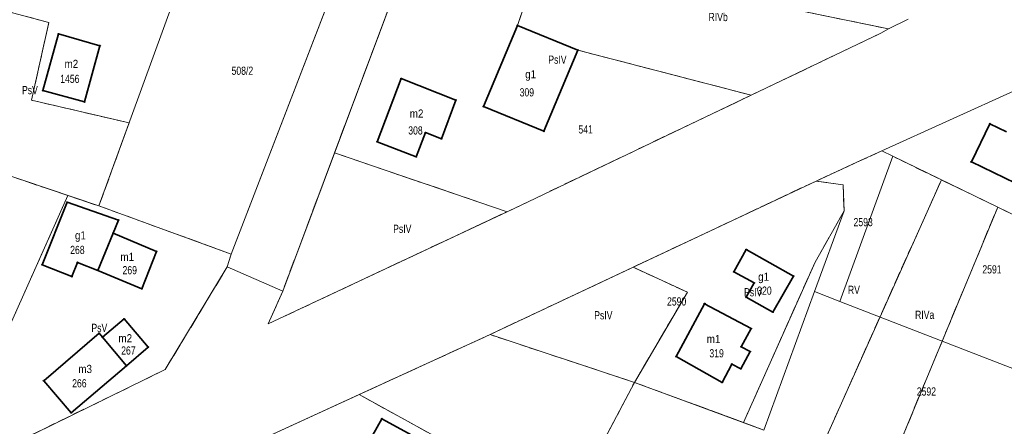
# Model space of a CAD drawing. Header units: metres. Extents: x 7496145 to 7500200, y 5498500 to 5502080.
# Tile 75 of 202: x 7497805 to 7497986, y 5500153 to 5500227. Entities that reach past the tile are written whole.
import ezdxf
from ezdxf.enums import TextEntityAlignment as Align

# ---------------------------------------------------------------- set-up
doc = ezdxf.new("R2010")
doc.units = ezdxf.units.M
doc.header["$MEASUREMENT"] = 0
for name, pattern in [('2.25_0.75', [3, 2.25, -0.75]), ('219-1000', [0]), ('egug-1000', [0])]:
    doc.linetypes.add(name, pattern=pattern)
doc.layers.get('0').update_dxf_attribs({"color": 2, "linetype": 'CONTINUOUS', "lineweight": 5})
for name, color, linetype in [('209-oznaczenie konturu klasyfikacyjnego', 7, 'CONTINUOUS'), ('211-numer działki ewidencyjnej', 7, 'CONTINUOUS'), ('217-kontur klasyfikacyjny', 7, 'CONTINUOUS'), ('218-kontur użytku gruntowego', 7, 'CONTINUOUS'), ('219-działka ewidencyjna', 7, 'CONTINUOUS'), ('312-budynek ewidencyjny', 7, 'CONTINUOUS'), ('312-oznaczenie budynku ewidencyjnego', 7, 'CONTINUOUS'), ('312-oznaczenie budynku ewidencyjnego-Atr117', 7, 'CONTINUOUS'), ('Punkt budynku', 7, 'CONTINUOUS')]:
    doc.layers.add(name, color=color, linetype=linetype)
doc.styles.get("Standard").update_dxf_attribs({"font": 'Working1250', "width": 0.75})

# ---------------------------------------------------------------- blocks, each defined once
blk = doc.blocks.new('PUNKTBUD')
at = {"color": 0}
blk.add_circle((0, 0), 0.09, dxfattribs=at)

msp = doc.modelspace()

# ---------------------------------------------------------------- linework, layer by layer
at = {"layer": '217-kontur klasyfikacyjny', "color": 3, "linetype": '2.25_0.75', "lineweight": 18, "flags": 128}
for points in [[(7497878.71, 5500244.1), (7497863.17, 5500202.65)], [(7497896.74, 5500226), (7497900.87, 5500238.36)], [(7497964.75, 5500225.37), (7497924.15, 5500233.73)], [(7497810.8, 5500226.54), (7497790.99, 5500231.88)], [(7497807.6, 5500212.31), (7497810.8, 5500226.54)], [(7497907.76, 5500221.48), (7497896.74, 5500226)], [(7497939.56, 5500213.23), (7497963.34, 5500224.58)], [(7497963.34, 5500224.58), (7497964.75, 5500225.37)], [(7497939.56, 5500213.23), (7497907.76, 5500221.48)], [(7497825.52, 5500208.16), (7497807.6, 5500212.31)], [(7497897.24, 5500193.03), (7497939.56, 5500213.23)], [(7497819.96, 5500192.93), (7497825.52, 5500208.16)], [(7497814.29, 5500194.84), (7497784.19, 5500205.02)], [(7497863.17, 5500202.65), (7497853.67, 5500177.33)], [(7497894.8, 5500191.88), (7497863.17, 5500202.65)], [(7497963.51, 5500203.01), (7497958.96, 5500200.93)], [(7497965.53, 5500202.03), (7497963.51, 5500203.01)], [(7497958.96, 5500200.93), (7497951.48, 5500197.5)], [(7497974.44, 5500197.72), (7497965.53, 5500202.03)], [(7497951.48, 5500197.5), (7497917.91, 5500181.7)], [(7497956.43, 5500196.79), (7497951.48, 5500197.5)], [(7497952.45, 5500148.6), (7497974.44, 5500197.72)], [(7497984.78, 5500192.71), (7497974.44, 5500197.72)], [(7497956.6, 5500192.02), (7497956.43, 5500196.79)], [(7497790.95, 5500142.83), (7497814.29, 5500194.84)], [(7497814.29, 5500194.84), (7497819.96, 5500192.93)], [(7497844.22, 5500184.12), (7497819.96, 5500192.93)], [(7497851.03, 5500171.32), (7497894.8, 5500191.88)], [(7497894.8, 5500191.88), (7497897.24, 5500193.03)], [(7497951.28, 5500182.62), (7497956.6, 5500192.02)], [(7497964.88, 5500144.76), (7497984.78, 5500192.71)], [(7498008.1, 5500181.42), (7497984.78, 5500192.71)], [(7497843.51, 5500181.76), (7497844.22, 5500184.12)], [(7497938.18, 5500153.24), (7497951.28, 5500182.62)], [(7497832.14, 5500162.96), (7497843.51, 5500181.76)], [(7497917.91, 5500181.7), (7497891.68, 5500169.36)], [(7497927.89, 5500177.12), (7497917.91, 5500181.7)], [(7497853.67, 5500177.33), (7497851.03, 5500171.32)], [(7497918.16, 5500160.59), (7497927.89, 5500177.12)], [(7497891.68, 5500169.36), (7497867.67, 5500158.35)], [(7497918.16, 5500160.59), (7497891.68, 5500169.36)], [(7497790.95, 5500142.83), (7497832.14, 5500162.96)], [(7497906.63, 5500138.75), (7497918.16, 5500160.59)], [(7497918.16, 5500160.59), (7497938.18, 5500153.24)], [(7497867.67, 5500158.35), (7497884.29, 5500149.22)], [(7497938.18, 5500153.24), (7497941.92, 5500151.86)]]:
    msp.add_lwpolyline(points, dxfattribs=at)
at = {"layer": '218-kontur użytku gruntowego', "color": 3, "linetype": 'egug-1000', "lineweight": 18, "flags": 128}
for points in [[(7497859, 5500222.46), (7497868.61, 5500247.38)], [(7497878.71, 5500244.1), (7497863.17, 5500202.65)], [(7497900.87, 5500238.36), (7497896.74, 5500226)], [(7497964.75, 5500225.37), (7497924.15, 5500233.73)], [(7497810.8, 5500226.54), (7497790.99, 5500231.88)], [(7497807.6, 5500212.31), (7497810.8, 5500226.54)], [(7497896.74, 5500226), (7497907.76, 5500221.48)], [(7497939.56, 5500213.23), (7497963.34, 5500224.58)], [(7497963.34, 5500224.58), (7497964.75, 5500225.37)], [(7497844.22, 5500184.12), (7497859, 5500222.46)], [(7497907.76, 5500221.48), (7497939.56, 5500213.23)], [(7497988.33, 5500214.3), (7497963.51, 5500203.01)], [(7497825.52, 5500208.16), (7497807.6, 5500212.31)], [(7497897.24, 5500193.03), (7497939.56, 5500213.23)], [(7497819.96, 5500192.93), (7497825.52, 5500208.16)], [(7497784.19, 5500205.02), (7497814.29, 5500194.84)], [(7497863.17, 5500202.65), (7497853.67, 5500177.33)], [(7497863.17, 5500202.65), (7497894.8, 5500191.88)], [(7497963.51, 5500203.01), (7497958.96, 5500200.93)], [(7497963.51, 5500203.01), (7497965.53, 5500202.03)], [(7497958.96, 5500200.93), (7497951.48, 5500197.5)], [(7497965.53, 5500202.03), (7497974.44, 5500197.72)], [(7497951.48, 5500197.5), (7497917.91, 5500181.7)], [(7497951.48, 5500197.5), (7497956.43, 5500196.79)], [(7497974.44, 5500197.72), (7497952.45, 5500148.6)], [(7497974.44, 5500197.72), (7497984.78, 5500192.71)], [(7497956.43, 5500196.79), (7497956.6, 5500192.02)], [(7497814.29, 5500194.84), (7497790.95, 5500142.83)], [(7497814.29, 5500194.84), (7497819.96, 5500192.93)], [(7497844.22, 5500184.12), (7497819.96, 5500192.93)], [(7497851.03, 5500171.32), (7497894.8, 5500191.88)], [(7497894.8, 5500191.88), (7497897.24, 5500193.03)], [(7497956.6, 5500192.02), (7497951.28, 5500182.62)], [(7497984.78, 5500192.71), (7497964.88, 5500144.76)], [(7497984.78, 5500192.71), (7498008.1, 5500181.42)], [(7497843.51, 5500181.76), (7497844.22, 5500184.12)], [(7497951.28, 5500182.62), (7497938.18, 5500153.24)], [(7497832.14, 5500162.96), (7497843.51, 5500181.76)], [(7497917.91, 5500181.7), (7497891.68, 5500169.36)], [(7497917.91, 5500181.7), (7497927.89, 5500177.12)], [(7497853.67, 5500177.33), (7497851.03, 5500171.32)], [(7497927.89, 5500177.12), (7497918.16, 5500160.59)], [(7497891.68, 5500169.36), (7497867.67, 5500158.35)], [(7497891.68, 5500169.36), (7497918.16, 5500160.59)], [(7497790.95, 5500142.83), (7497832.14, 5500162.96)], [(7497918.16, 5500160.59), (7497906.63, 5500138.75)], [(7497938.18, 5500153.24), (7497918.16, 5500160.59)], [(7497867.67, 5500158.35), (7497845.22, 5500148.05)], [(7497867.67, 5500158.35), (7497884.29, 5500149.22)], [(7497938.18, 5500153.24), (7497941.92, 5500151.86)]]:
    msp.add_lwpolyline(points, dxfattribs=at)
at = {"layer": '219-działka ewidencyjna', "color": 3, "linetype": '219-1000', "lineweight": 18, "flags": 128}
for points in [[(7497819.96, 5500192.93), (7497841.79, 5500252.8)], [(7497844.22, 5500184.12), (7497868.61, 5500247.38)], [(7497853.67, 5500177.33), (7497878.71, 5500244.1)], [(7497924.15, 5500233.73), (7497964.75, 5500225.37)], [(7497964.75, 5500225.37), (7497968.37, 5500227.14)], [(7497964.75, 5500225.37), (7497968.37, 5500227.14)], [(7497897.24, 5500193.03), (7497963.34, 5500224.58)], [(7497897.24, 5500193.03), (7497963.34, 5500224.58)], [(7497963.34, 5500224.58), (7497964.75, 5500225.37)], [(7497963.34, 5500224.58), (7497964.75, 5500225.37)], [(7497963.51, 5500203.01), (7497988.33, 5500214.3)], [(7497963.51, 5500203.01), (7497988.33, 5500214.3)], [(7497773.77, 5500208.54), (7497819.96, 5500192.93)], [(7497958.96, 5500200.93), (7497963.51, 5500203.01)], [(7497958.96, 5500200.93), (7497963.51, 5500203.01)], [(7497963.51, 5500203.01), (7497965.53, 5500202.03)], [(7497951.48, 5500197.5), (7497958.96, 5500200.93)], [(7497951.48, 5500197.5), (7497958.96, 5500200.93)], [(7497955.81, 5500175.43), (7497965.53, 5500202.03)], [(7497965.53, 5500202.03), (7498008.1, 5500181.42)], [(7497891.68, 5500169.36), (7497951.48, 5500197.5)], [(7497891.68, 5500169.36), (7497951.48, 5500197.5)], [(7497951.48, 5500197.5), (7497956.43, 5500196.79)], [(7497956.43, 5500196.79), (7497956.6, 5500192.02)], [(7497819.96, 5500192.93), (7497844.22, 5500184.12)], [(7497851.03, 5500171.32), (7497897.24, 5500193.03)], [(7497851.03, 5500171.32), (7497897.24, 5500193.03)], [(7497951.15, 5500177.24), (7497956.6, 5500192.02)], [(7497843.51, 5500181.76), (7497844.22, 5500184.12)], [(7497843.51, 5500181.76), (7497832.14, 5500162.96)], [(7497843.51, 5500181.76), (7497832.14, 5500162.96)], [(7497843.51, 5500181.76), (7497853.67, 5500177.33)], [(7497851.03, 5500171.32), (7497853.67, 5500177.33)], [(7497851.03, 5500171.32), (7497853.67, 5500177.33)], [(7497941.92, 5500151.86), (7497951.15, 5500177.24)], [(7497951.15, 5500177.24), (7497955.81, 5500175.43)], [(7497955.81, 5500175.43), (7497997.95, 5500159.08)], [(7497845.22, 5500148.05), (7497891.68, 5500169.36)], [(7497845.22, 5500148.05), (7497891.68, 5500169.36)], [(7497891.68, 5500169.36), (7497918.16, 5500160.59)], [(7497790.95, 5500142.83), (7497832.14, 5500162.96)], [(7497790.95, 5500142.83), (7497832.14, 5500162.96)], [(7497906.63, 5500138.75), (7497918.16, 5500160.59)], [(7497918.16, 5500160.59), (7497941.92, 5500151.86)]]:
    msp.add_lwpolyline(points, dxfattribs=at)
at = {"layer": '312-budynek ewidencyjny', "color": 7, "linetype": 'Continuous', "lineweight": 35, "flags": 128}
for points in [[(7497890.5, 5500211.13), (7497896.74, 5500226)], [(7497896.74, 5500226), (7497907.76, 5500221.48)], [(7497809.66, 5500214.08), (7497812.53, 5500224.45)], [(7497812.53, 5500224.45), (7497820.16, 5500222.3)], [(7497820.16, 5500222.3), (7497817.33, 5500211.99)], [(7497907.76, 5500221.48), (7497901.54, 5500206.61)], [(7497870.99, 5500204.69), (7497875.41, 5500216.28)], [(7497875.41, 5500216.28), (7497885.44, 5500212.34)], [(7497817.33, 5500211.99), (7497809.66, 5500214.08)], [(7497885.44, 5500212.34), (7497882.77, 5500205.25)], [(7497901.54, 5500206.61), (7497890.5, 5500211.13)], [(7497979.94, 5500201.01), (7497983.31, 5500207.98)], [(7497983.31, 5500207.98), (7497986.38, 5500206.5)], [(7497879.85, 5500206.37), (7497878.15, 5500201.94)], [(7497882.77, 5500205.25), (7497879.85, 5500206.37)], [(7497878.15, 5500201.94), (7497870.99, 5500204.69)], [(7497996.09, 5500193.21), (7497979.94, 5500201.01)], [(7497809.58, 5500182.15), (7497814.13, 5500193.61)], [(7497814.13, 5500193.61), (7497823.57, 5500190.34)], [(7497823.57, 5500190.34), (7497822.58, 5500187.94)], [(7497822.58, 5500187.94), (7497819.77, 5500181.12)], [(7497819.77, 5500181.12), (7497822.58, 5500187.94)], [(7497822.58, 5500187.94), (7497830.55, 5500184.61)], [(7497830.55, 5500184.61), (7497827.83, 5500177.76)], [(7497936.38, 5500180.87), (7497938.68, 5500184.94)], [(7497938.68, 5500184.94), (7497947.32, 5500180.08)], [(7497816.06, 5500182.58), (7497814.98, 5500179.98)], [(7497819.77, 5500181.12), (7497816.06, 5500182.58)], [(7497814.98, 5500179.98), (7497809.58, 5500182.15)], [(7497827.83, 5500177.76), (7497819.77, 5500181.12)], [(7497940.09, 5500178.83), (7497936.38, 5500180.87)], [(7497947.32, 5500180.08), (7497943.56, 5500173.49)], [(7497938.64, 5500176.2), (7497940.09, 5500178.83)], [(7497943.56, 5500173.49), (7497938.64, 5500176.2)], [(7497925.8, 5500165.33), (7497931.04, 5500175.02)], [(7497931.04, 5500175.02), (7497939.56, 5500170.46)], [(7497820.6, 5500168.87), (7497824.57, 5500172.22)], [(7497824.57, 5500172.22), (7497829, 5500167.07)], [(7497939.56, 5500170.46), (7497937.76, 5500167.12)], [(7497809.85, 5500160.91), (7497819.99, 5500169.59)], [(7497819.99, 5500169.59), (7497820.6, 5500168.87)], [(7497820.6, 5500168.87), (7497825.02, 5500163.64)], [(7497825.02, 5500163.64), (7497820.6, 5500168.87)], [(7497829, 5500167.07), (7497825.02, 5500163.64)], [(7497937.76, 5500167.12), (7497939.37, 5500166.25)], [(7497934.23, 5500160.58), (7497925.8, 5500165.33)], [(7497939.37, 5500166.25), (7497937.67, 5500163.08)], [(7497825.02, 5500163.64), (7497814.89, 5500155.02)], [(7497936.05, 5500163.95), (7497934.23, 5500160.58)], [(7497937.67, 5500163.08), (7497936.05, 5500163.95)], [(7497814.89, 5500155.02), (7497809.85, 5500160.91)], [(7497868.11, 5500147.28), (7497871.85, 5500153.92)], [(7497871.85, 5500153.92), (7497879.35, 5500149.85)]]:
    msp.add_lwpolyline(points, dxfattribs=at)

# ---------------------------------------------------------------- block references
at = {"layer": 'Punkt budynku', "color": 5, "linetype": 'Continuous', "lineweight": 13}
for p in [(7497896.74, 5500226), (7497812.53, 5500224.45), (7497820.16, 5500222.3), (7497907.76, 5500221.48), (7497875.41, 5500216.28), (7497809.66, 5500214.08), (7497817.33, 5500211.99), (7497885.44, 5500212.34), (7497890.5, 5500211.13), (7497983.31, 5500207.98), (7497879.85, 5500206.37), (7497901.54, 5500206.61), (7497870.99, 5500204.69), (7497882.77, 5500205.25), (7497878.15, 5500201.94), (7497979.94, 5500201.01), (7497814.13, 5500193.61), (7497823.57, 5500190.34), (7497822.58, 5500187.94), (7497830.55, 5500184.61), (7497938.68, 5500184.94), (7497816.06, 5500182.58), (7497809.58, 5500182.15), (7497819.77, 5500181.12), (7497936.38, 5500180.87), (7497814.98, 5500179.98), (7497947.32, 5500180.08), (7497827.83, 5500177.76), (7497940.09, 5500178.83), (7497938.64, 5500176.2), (7497931.04, 5500175.02), (7497943.56, 5500173.49), (7497824.57, 5500172.22), (7497939.56, 5500170.46), (7497819.99, 5500169.59), (7497820.6, 5500168.87), (7497829, 5500167.07), (7497937.76, 5500167.12), (7497939.37, 5500166.25), (7497925.8, 5500165.33), (7497825.02, 5500163.64), (7497936.05, 5500163.95), (7497937.67, 5500163.08), (7497809.85, 5500160.91), (7497934.23, 5500160.58), (7497814.89, 5500155.02), (7497871.85, 5500153.92)]:
    msp.add_blockref('PUNKTBUD', p, dxfattribs=at)

# ---------------------------------------------------------------- texts
at = {"layer": '209-oznaczenie konturu klasyfikacyjnego', "color": 3, "linetype": 'Continuous', "lineweight": 18, "width": 0.79}
for s, p in [('RIVb', (7497931.75, 5500226.8)), ('PsIV', (7497902.37, 5500218.99)), ('PsV', (7497805.86, 5500213.41)), ('PsIV', (7497873.92, 5500187.99)), ('PsIV', (7497938.26, 5500176.37)), ('RV', (7497957.31, 5500176.81)), ('PsIV', (7497910.79, 5500172.15)), ('RIVa', (7497969.62, 5500172.24)), ('PsV', (7497818.59, 5500169.84))]:
    msp.add_text(s, height=1.5, dxfattribs=at).set_placement(p)
at = {"layer": '211-numer działki ewidencyjnej', "color": 3, "linetype": 'Continuous', "lineweight": 18, "width": 0.79}
for s, p in [('508/2', (7497844.29, 5500218.46)), ('541', (7497907.89, 5500207.71))]:
    msp.add_text(s, height=1.5, dxfattribs=at).set_placement(p, align=Align.TOP_LEFT)
for s, p in [('2593', (7497958.34, 5500189.22)), ('2591', (7497981.96, 5500180.56)), ('2590', (7497924.14, 5500174.68)), ('2592', (7497969.94, 5500158.18))]:
    msp.add_text(s, height=1.5, dxfattribs=at).set_placement(p)
at = {"layer": '312-oznaczenie budynku ewidencyjnego', "color": 7, "linetype": 'Continuous', "lineweight": 18, "width": 0.79}
for s, p in [('1456', (7497812.87, 5500216.97)), ('309', (7497897.11, 5500214.5)), ('308', (7497876.69, 5500207.52)), ('268', (7497814.7, 5500185.62)), ('269', (7497824.3, 5500181.91)), ('320', (7497940.68, 5500178.16)), ('267', (7497824.05, 5500167.19)), ('319', (7497931.91, 5500166.68)), ('266', (7497815.06, 5500161.18))]:
    msp.add_text(s, height=1.5, dxfattribs=at).set_placement(p, align=Align.TOP_LEFT)
at = {"layer": '312-oznaczenie budynku ewidencyjnego-Atr117', "color": 7, "width": 0.9}
for s, p in [('m2', (7497814.91, 5500218.22)), ('g1', (7497899.13, 5500216.31)), ('m2', (7497878.22, 5500209.11)), ('g1', (7497816.58, 5500186.8)), ('m1', (7497825.16, 5500182.85)), ('g1', (7497941.85, 5500179.22)), ('m2', (7497824.8, 5500167.93)), ('m1', (7497932.68, 5500167.8)), ('m3', (7497817.44, 5500162.31))]:
    msp.add_text(s, height=1.5, dxfattribs=at).set_placement(p, align=Align.CENTER)

doc.saveas('drawing.dxf')
